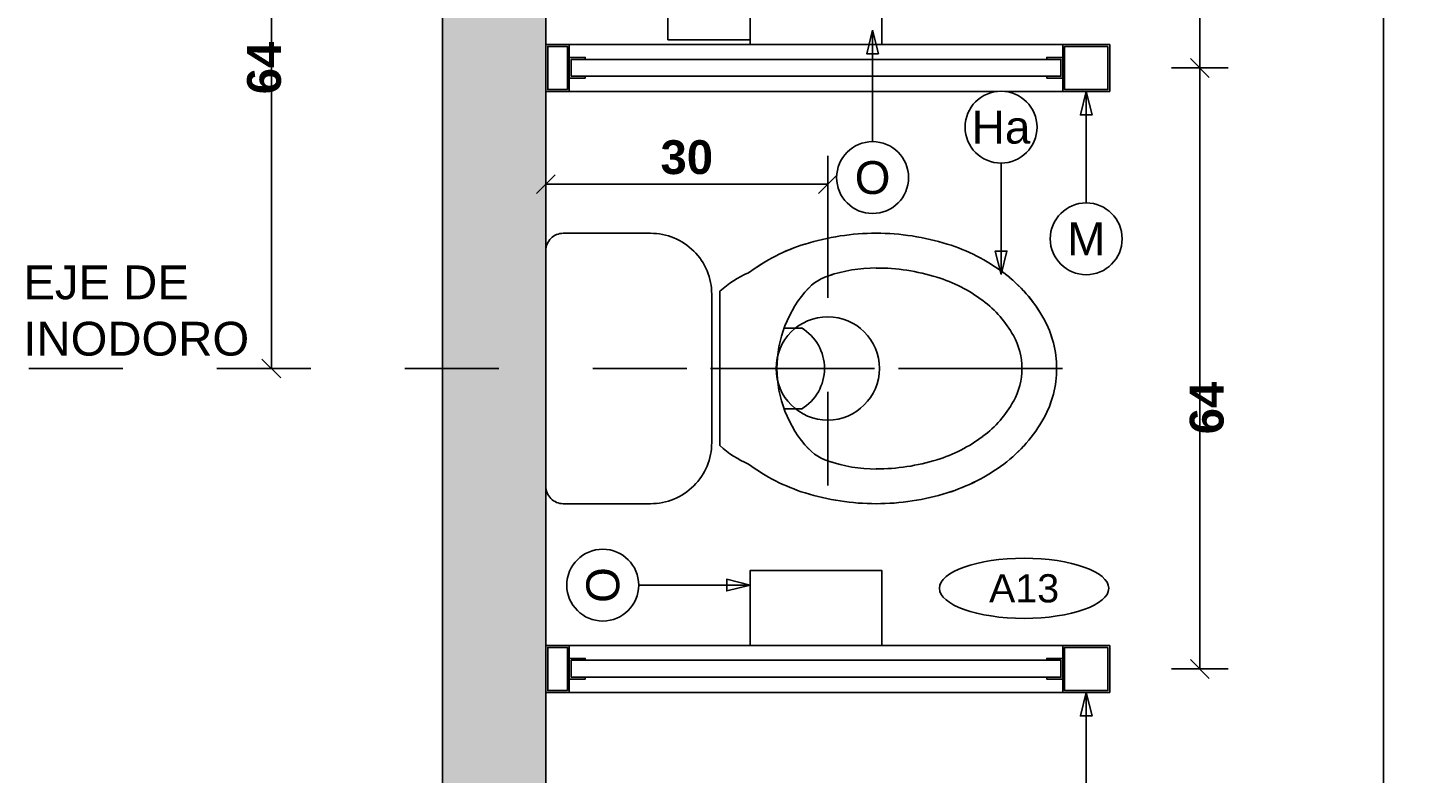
# Model space of a CAD drawing. Extents: x 1 to 126, y -14 to 17.
# Tile 20 of 132: x 24.64 to 26.129, y -0.457 to 0.336. Entities that reach past the tile are written whole.
import ezdxf
from ezdxf.enums import TextEntityAlignment as Align

# ---------------------------------------------------------------- set-up
doc = ezdxf.new("R2010")
doc.units = 0
doc.set_wipeout_variables(frame=1)
doc.header["$PDMODE"] = 3
doc.linetypes.add('DASHDOT', pattern=[1, 0.5, -0.25, 0, -0.25])
for name, color, linetype in [('A-ALBA-2', 2, 'Continuous'), ('A-ALBA-3', 3, 'Continuous'), ('A-ANNO-PLANI @ 20', 1, 'Continuous'), ('A-ANNO-SIMB @ 20', 2, 'Continuous'), ('A-ANOT-COTA-ACUM', 1, 'Continuous'), ('A-ANOT-COTA-PARC', 1, 'Continuous'), ('A-ANOT-TTEC', 2, 'Continuous'), ('A-EQPM-FIJO', 1, 'Continuous'), ('A-MURO-HATC', 252, 'Continuous')]:
    doc.layers.add(name, color=color, linetype=linetype)
doc.layers.add('A-ALBA-4', color=2, linetype='Continuous', lineweight=25)
doc.styles.add('BIS-COTA', font='swissb.ttf')
doc.styles.add('BIS-COTA-ACUM', font='swissi.ttf', dxfattribs={"oblique": 20})
doc.styles.add('BIS-TXT', font='swiss.ttf')
doc.styles.add('E5-100', font='micross.ttf')
doc.dimstyles.new('BIS-COTA-ACUM', dxfattribs={"dimscale": 0.9, "dimtxt": 0.0016, "dimasz": 0.001, "dimexe": 0.0035, "dimexo": 0, "dimgap": 0.0005, "dimtad": 1, "dimdec": 1, "dimlfac": 100, "dimrnd": 1, "dimzin": 9, "dimdsep": 46, "dimtxsty": 'BIS-COTA-ACUM', "dimblk1": 'MARK1', "dimblk2": 'MARK2', "dimsah": 1, "dimcen": 0, "dimclrd": 1, "dimclre": 256, "dimclrt": 256, "dimaunit": 1, "dimadec": 0, "dimazin": 0, "dimtfac": 1, "dimtdec": 1, "dimtix": 1, "dimtmove": 2, "dimatfit": 3, "dimldrblk": 'MARK1', "dimfxl": 1, "dimtolj": 1, "dimarcsym": 1})
doc.dimstyles.new('BIS-COTA-PARC', dxfattribs={"dimscale": 0, "dimtxt": 0.0018, "dimasz": 0.001, "dimexe": 0.0015, "dimexo": 0, "dimgap": 0.0005, "dimtad": 1, "dimdec": 0, "dimlfac": 100, "dimzin": 9, "dimdsep": 46, "dimtxsty": 'BIS-COTA', "dimblk": 'OBLIQUE', "dimcen": 2.5, "dimclrd": 256, "dimclre": 251, "dimclrt": 2, "dimadec": 1, "dimazin": 2, "dimtfac": 1, "dimtdec": 0, "dimtix": 1, "dimtmove": 2, "dimatfit": 3, "dimldrblk": 'DOT', "dimfxl": 0.0015, "dimfxlon": 1, "dimtolj": 1, "dimtzin": 0, "dimarcsym": 0})

# ---------------------------------------------------------------- blocks, each defined once
blk = doc.blocks.new('BIS-IBB2-PL')
for p, q in [((-0.0431, -0.2536), (-0.0431, -0.2722)), ((0.0431, -0.2536), (0.0431, -0.2722))]:
    blk.add_line(p, q)
blk.add_lwpolyline([(-0.1018, -0.2157, 0.085783), (-0.1325, -0.2758, 0.075445), (-0.144, -0.3515, 0.075445), (-0.1325, -0.4272, 0.085783), (-0.1018, -0.4872, 0.10607), (-0.0528, -0.5299, 0.126822), (0, -0.5435, 0.126822), (0.0528, -0.5299, 0.10607), (0.1018, -0.4872, 0.085783), (0.1325, -0.4272, 0.075445), (0.144, -0.3515, 0.075445), (0.1325, -0.2758, 0.085783), (0.1018, -0.2157, 0.084737), (0.0822, -0.1852), (0, -0.1852), (-0.0822, -0.1852, 0.084737), (-0.1018, -0.2157)], format="xyb")
for centre, radius, start, end in [((0.0566, -0.3345), 0.198, 143.1301, 162.7421), ((0, -0.3715), 0.1256, 46.8592, 133.1408), ((0.1112, -0.3515), 0.2552, 162.7421, 180), ((-0.05, -0.3163), 0.0511, 129.6369, 166.8611), ((0, -0.2461), 0.0504, 211.0989, 328.9011), ((0.05, -0.3163), 0.0511, 13.1389, 50.3631), ((-0.1112, -0.3515), 0.2552, 0, 17.2579), ((0.0504, -0.3515), 0.1575, 161.1605, 179.9821), ((-0.0504, -0.3515), 0.1575, 0.0179, 18.8342), ((0.1112, -0.3515), 0.2552, 180, 197.2579), ((0.1112, -0.3515), 0.2182, 180, 197.2579), ((-0.1112, -0.3515), 0.2182, 342.7421, 0), ((-0.1112, -0.3515), 0.2552, 342.7421, 360), ((0.0566, -0.3684), 0.1611, 197.2579, 216.8699), ((-0.0566, -0.3684), 0.1611, 323.1301, 342.7421), ((0.0566, -0.3684), 0.198, 197.2579, 216.8699), ((-0.0566, -0.3684), 0.198, 323.1301, 342.7421), ((0.022, -0.3944), 0.1178, 216.8699, 241.0888), ((-0.022, -0.3944), 0.1178, 298.9112, 323.1301), ((0.022, -0.3944), 0.1548, 216.8699, 241.0888), ((-0.022, -0.3944), 0.1548, 298.9112, 323.1301), ((0, -0.4342), 0.0724, 241.0888, 270), ((0, -0.4342), 0.0724, 270, 298.9112), ((0, -0.4342), 0.1093, 241.0888, 270), ((0, -0.4342), 0.1093, 270, 298.9112)]:
    blk.add_arc(centre, radius, start, end)
blk.add_wipeout([(-0.1439, -0.0169), (-0.1437, -0.0152), (-0.1433, -0.0135), (-0.1427, -0.0119), (-0.1421, -0.0103), (-0.1412, -0.0088), (-0.1402, -0.0074), (-0.1391, -0.0061), (-0.1379, -0.0048), (-0.1366, -0.0038), (-0.1352, -0.0028), (-0.1337, -0.0019), (-0.1321, -0.0013), (-0.1305, -0.0007), (-0.1288, -0.0003), (-0.1271, -0.0001), (-0.1254, 0), (0.1254, 0), (0.1271, -0.0001), (0.1288, -0.0003), (0.1305, -0.0007), (0.1321, -0.0013), (0.1337, -0.0019), (0.1352, -0.0028), (0.1366, -0.0038), (0.1379, -0.0048), (0.1391, -0.0061), (0.1402, -0.0074), (0.1412, -0.0088), (0.1421, -0.0103), (0.1427, -0.0119), (0.1433, -0.0135), (0.1437, -0.0152), (0.1439, -0.0169), (0.144, -0.0186), (0.144, -0.1115), (0.1437, -0.1175), (0.1429, -0.1234), (0.1415, -0.1293), (0.1396, -0.135), (0.1372, -0.1405), (0.1343, -0.1457), (0.1309, -0.1507), (0.127, -0.1553), (0.1228, -0.1595), (0.1182, -0.1634), (0.1132, -0.1668), (0.108, -0.1697), (0.1025, -0.1721), (0.0968, -0.174), (0.0909, -0.1754), (0.085, -0.1762), (0.079, -0.1765), (-0.079, -0.1765), (-0.085, -0.1762), (-0.0909, -0.1754), (-0.0968, -0.174), (-0.1025, -0.1721), (-0.108, -0.1697), (-0.1132, -0.1668), (-0.1182, -0.1634), (-0.1228, -0.1595), (-0.127, -0.1553), (-0.1309, -0.1507), (-0.1343, -0.1457), (-0.1372, -0.1405), (-0.1396, -0.135), (-0.1415, -0.1293), (-0.1429, -0.1234), (-0.1437, -0.1175), (-0.144, -0.1115), (-0.144, -0.0186)])
blk.add_lwpolyline([(-0.144, -0.0186), (-0.144, -0.1115, 0.414214), (-0.079, -0.1765), (0.079, -0.1765, 0.414214), (0.144, -0.1115), (0.144, -0.0186, 0.414214), (0.1254, 0), (-0.1254, 0, 0.414214)], format="xyb", close=True)
blk = doc.blocks.new('BIS-TOMA-AGUA')
at = {"linetype": 'DASHDOT', "ltscale": 0.03}
for p, q in [((0, -0.03984), (0, 0.03984)), ((-0.03984, 0), (0.03984, 0))]:
    blk.add_line(p, q, dxfattribs=at)
blk.add_circle((0, 0), 0.0125)
blk = doc.blocks.new('_Oblique')
at = {"color": 0, "lineweight": -2}
blk.add_line((-0.5, -0.5), (0.5, 0.5), dxfattribs=at)
blk = doc.blocks.new('*D276')
at = {"layer": 'A-ANOT-COTA-PARC', "color": 251, "lineweight": -2, "transparency": 16777216}
for p, q in [((26.112, 1.5735), (26.052, 1.5735)), ((26.112, -2.3265), (26.052, -2.3265))]:
    blk.add_line(p, q, dxfattribs=at)
at = {"layer": 'A-ANOT-COTA-PARC', "lineweight": -2, "transparency": 16777216}
blk.add_line((26.082, 1.5735), (26.082, -2.3265), dxfattribs=at)
at = {"layer": 'Defpoints', "color": 0, "transparency": 16777216}
for p in [(26.1367, 1.5735), (26.082, -2.3265), (26.2117, -2.3265)]:
    blk.add_point(p, dxfattribs=at)
at = {"layer": 'A-ANOT-COTA-PARC', "lineweight": -2, "transparency": 16777216, "xscale": 0.02, "yscale": 0.02, "zscale": 0.02}
for p, rotation in [((26.082, 1.5735), 90), ((26.082, -2.3265), 270)]:
    blk.add_blockref('_Oblique', p, dxfattribs=dict(at, rotation=rotation))
at = {"layer": 'A-ANOT-COTA-PARC', "color": 2, "transparency": 16777216, "insert": (26.0168, -0.6191), "char_height": 0.036, "attachment_point": 5, "rotation": 90, "style": 'BIS-COTA'}
blk.add_mtext('\\A1;390', dxfattribs=at)
blk = doc.blocks.new('_Dot')
at = {"color": 0, "linetype": 'ByBlock', "lineweight": -2}
blk.add_line((-0.5, 0), (-1, 0), dxfattribs=at)
at = {"color": 0, "linetype": 'ByBlock', "const_width": 0.5}
blk.add_lwpolyline([(-0.25, 0, 1), (0.25, 0, 1)], format="xyb", close=True, dxfattribs=at)
blk = doc.blocks.new('CCA-PLANI1')
blk.add_wipeout([(0.225, 0), (0.2186, -0.0189), (0.2045, -0.0333), (0.1875, -0.0442), (0.1691, -0.0528), (0.15, -0.0596), (0.1305, -0.0652), (0.1108, -0.0696), (0.0908, -0.0732), (0.0708, -0.0759), (0.0506, -0.078), (0.0304, -0.0793), (0.0101, -0.0799), (-0.0101, -0.0799), (-0.0304, -0.0793), (-0.0506, -0.078), (-0.0708, -0.0759), (-0.0908, -0.0732), (-0.1108, -0.0696), (-0.1305, -0.0652), (-0.15, -0.0596), (-0.1691, -0.0528), (-0.1875, -0.0442), (-0.2045, -0.0333), (-0.2186, -0.0189), (-0.225, 0), (-0.2186, 0.0189), (-0.2045, 0.0333), (-0.1875, 0.0442), (-0.1691, 0.0528), (-0.15, 0.0596), (-0.1305, 0.0652), (-0.1108, 0.0696), (-0.0908, 0.0732), (-0.0708, 0.0759), (-0.0506, 0.078), (-0.0304, 0.0793), (-0.0101, 0.0799), (0.0101, 0.0799), (0.0304, 0.0793), (0.0506, 0.078), (0.0708, 0.0759), (0.0908, 0.0732), (0.1108, 0.0696), (0.1305, 0.0652), (0.15, 0.0596), (0.1691, 0.0528), (0.1875, 0.0442), (0.2045, 0.0333), (0.2186, 0.0189)])
blk.add_ellipse((0, 0), major_axis=(-0.225, 0), ratio=0.355556, start_param=-3.141592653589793, end_param=3.141592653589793)
at = {"color": 2, "style": 'E5-100'}
blk.add_attdef('TIPO', text='', height=0.075, rotation=360, dxfattribs=at).set_placement((0, 0), align=Align.MIDDLE_CENTER)
blk = doc.blocks.new('a13 p')
blk.add_wipeout([(-0.025, 0), (0.025, 0), (0.025, 0.6), (-0.025, 0.6)])
for p, q in [((-0.025, 0.025), (-0.025, 0.55)), ((0.025, 0.025), (0.025, 0.55))]:
    blk.add_line(p, q)
for points in [[(0.025, 0.6), (0.025, 0.55), (-0.025, 0.55), (-0.025, 0.6)], [(0.023, 0.598), (0.023, 0.552), (-0.023, 0.552), (-0.023, 0.598)], [(0.0092, 0.548), (0.0092, 0.027), (-0.0088, 0.027), (-0.0088, 0.548)], [(-0.025, 0.025), (0.025, 0.025), (0.025, 0), (-0.025, 0)], [(-0.023, 0.023), (0.023, 0.023), (0.023, 0.002), (-0.023, 0.002)]]:
    blk.add_lwpolyline(points, close=True)
for points in [[(0.0092, 0.533), (0.0092, 0.548), (-0.0088, 0.548), (-0.0088, 0.533), (-0.0108, 0.533), (-0.0108, 0.55), (0.0112, 0.55), (0.0112, 0.533), (0.0092, 0.533)], [(0.0092, 0.042), (0.0092, 0.027), (-0.0088, 0.027), (-0.0088, 0.042), (-0.0108, 0.042), (-0.0108, 0.025), (0.0112, 0.025), (0.0112, 0.042), (0.0092, 0.042)]]:
    blk.add_lwpolyline(points)
blk = doc.blocks.new('*U55')
blk.add_lwpolyline([(0, -0.007846), (-0.000312, -0.006596), (0.000313, -0.006596)], close=True)
blk.add_wipeout([(0, -0.001913), (0.000299, -0.00189), (0.000591, -0.00182), (0.000869, -0.001705), (0.001125, -0.001548), (0.001353, -0.001353), (0.001548, -0.001125), (0.001705, -0.000869), (0.00182, -0.000591), (0.00189, -0.000299), (0.001913, 0), (0.00189, 0.000299), (0.00182, 0.000591), (0.001705, 0.000869), (0.001548, 0.001125), (0.001353, 0.001353), (0.001125, 0.001548), (0.000869, 0.001705), (0.000591, 0.00182), (0.000299, 0.00189), (0, 0.001913), (-0.000299, 0.00189), (-0.000591, 0.00182), (-0.000869, 0.001705), (-0.001125, 0.001548), (-0.001353, 0.001353), (-0.001548, 0.001125), (-0.001705, 0.000869), (-0.00182, 0.000591), (-0.00189, 0.000299), (-0.001913, 0), (-0.00189, -0.000299), (-0.00182, -0.000591), (-0.001705, -0.000869), (-0.001548, -0.001125), (-0.001353, -0.001353), (-0.001125, -0.001548), (-0.000869, -0.001705), (-0.000591, -0.00182), (-0.000299, -0.00189)])
at = {"linetype": 'Continuous'}
blk.add_line((0, -0.007846), (0, -0.001913), dxfattribs=at)
blk.add_circle((0, 0), 0.001913)
at = {"color": 1, "linetype": 'Continuous', "style": 'E5-100'}
blk.add_attdef('LETRA', text='', height=0.00175, dxfattribs=at).set_placement((0, 0), align=Align.MIDDLE_CENTER)
blk = doc.blocks.new('BIS-ROLL-PL')
blk.add_wipeout([(-0.07, 0), (-0.07, -0.08), (0.07, -0.08), (0.07, 0)])
h = blk.add_hatch(color=254)
h.dxf.hatch_style = 1
h.paths.add_polyline_path([(-0.07, 0), (-0.07, -0.08), (0.07, -0.08), (0.07, 0)])
h.paths.add_polyline_path([(-0.07, 0), (-0.07, -0.08), (0.07, -0.08), (0.07, 0)])
blk.add_lwpolyline([(-0.07, 0), (-0.07, -0.08), (0.07, -0.08), (0.07, 0)], close=True)
blk = doc.blocks.new('*D202')
at = {"layer": 'A-ANOT-COTA-PARC', "color": 251, "lineweight": -2, "transparency": 16777216}
for p, q in [((24.9287, 0.6135), (24.8687, 0.6135)), ((24.9287, -0.0265), (24.8687, -0.0265))]:
    blk.add_line(p, q, dxfattribs=at)
at = {"layer": 'A-ANOT-COTA-PARC', "lineweight": -2, "transparency": 16777216}
blk.add_line((24.8987, 0.6135), (24.8987, -0.0265), dxfattribs=at)
at = {"layer": 'Defpoints', "color": 0, "transparency": 16777216}
for p in [(25.8101, 0.6135), (24.8987, -0.0265), (25.8153, -0.0265)]:
    blk.add_point(p, dxfattribs=at)
at = {"layer": 'A-ANOT-COTA-PARC', "lineweight": -2, "transparency": 16777216, "xscale": 0.02, "yscale": 0.02, "zscale": 0.02}
for p, rotation in [((24.8987, 0.6135), 90), ((24.8987, -0.0265), 270)]:
    blk.add_blockref('_Oblique', p, dxfattribs=dict(at, rotation=rotation))
at = {"layer": 'A-ANOT-COTA-PARC', "color": 2, "transparency": 16777216, "insert": (24.8911, 0.2935), "char_height": 0.036, "attachment_point": 5, "rotation": 90, "style": 'BIS-COTA'}
blk.add_mtext('\\A1;64', dxfattribs=at)
blk = doc.blocks.new('*D206')
at = {"layer": 'A-ANOT-COTA-ACUM', "lineweight": -2, "transparency": 16777216}
for p, q in [((25.4435, -1.5251), (25.4435, -1.3966)), ((25.3907, -1.5365), (25.4435, -1.5251)), ((25.3907, -1.5765), (25.3907, -1.5365))]:
    blk.add_line(p, q, dxfattribs=at)
at = {"layer": 'Defpoints', "color": 0, "transparency": 16777216}
for p in [(27.1907, 1.5735), (25.4435, -1.4851), (25.3907, -1.5765)]:
    blk.add_point(p, dxfattribs=at)
at = {"layer": 'A-ANOT-COTA-ACUM', "transparency": 16777216, "insert": (25.4171, -1.4358), "char_height": 0.032, "attachment_point": 5, "rotation": 90, "style": 'BIS-COTA-ACUM'}
blk.add_mtext('\\A1;180', dxfattribs=at)
blk = doc.blocks.new('MARK1')
at = {"color": 0}
for p, q in [((1, 0), (-1, 0)), ((0, 1.5), (0, -1.5))]:
    blk.add_line(p, q, dxfattribs=at)
blk.add_lwpolyline([(0.5, 0.5), (-0.5, -0.5)], dxfattribs=at)
blk = doc.blocks.new('MARK2')
at = {"color": 0}
for p, q in [((1, 0), (-1, 0)), ((0, 1.5), (0, -1.5))]:
    blk.add_line(p, q, dxfattribs=at)
blk.add_lwpolyline([(0.5, 0.5), (-0.5, -0.5)], dxfattribs=at)
blk = doc.blocks.new('*D207')
at = {"layer": 'A-ANOT-COTA-ACUM', "lineweight": -2, "transparency": 16777216}
for p, q in [((25.3907, -1.5765), (25.4307, -1.5765)), ((25.4307, -1.5765), (25.4439, -1.6289)), ((25.4439, -1.6289), (25.5767, -1.6289))]:
    blk.add_line(p, q, dxfattribs=at)
at = {"layer": 'Defpoints', "color": 0, "transparency": 16777216}
for p in [(27.1907, 1.5735), (25.3907, -1.5765), (25.4839, -1.6289)]:
    blk.add_point(p, dxfattribs=at)
at = {"layer": 'A-ANOT-COTA-ACUM', "transparency": 16777216, "insert": (25.5353, -1.6025), "char_height": 0.032, "attachment_point": 5, "style": 'BIS-COTA-ACUM'}
blk.add_mtext('\\A1;315', dxfattribs=at)
blk = doc.blocks.new('*D214')
at = {"layer": 'A-ANOT-COTA-PARC', "color": 251, "lineweight": -2, "transparency": 16777216}
for p, q in [((25.8566, 0.9335), (25.9166, 0.9335)), ((25.8566, 0.2935), (25.9166, 0.2935))]:
    blk.add_line(p, q, dxfattribs=at)
at = {"layer": 'A-ANOT-COTA-PARC', "lineweight": -2, "transparency": 16777216}
blk.add_line((25.8866, 0.9335), (25.8866, 0.2935), dxfattribs=at)
at = {"layer": 'Defpoints', "color": 0, "transparency": 16777216}
for p in [(25.1907, 0.9335), (25.1907, 0.2935), (25.8866, 0.2935)]:
    blk.add_point(p, dxfattribs=at)
at = {"layer": 'A-ANOT-COTA-PARC', "lineweight": -2, "transparency": 16777216, "xscale": 0.02, "yscale": 0.02, "zscale": 0.02}
for p, rotation in [((25.8866, 0.9335), 90.0000000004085), ((25.8866, 0.2935), 270.0000000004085)]:
    blk.add_blockref('_Oblique', p, dxfattribs=dict(at, rotation=rotation))
at = {"layer": 'A-ANOT-COTA-PARC', "color": 2, "transparency": 16777216, "insert": (25.896, 0.556), "char_height": 0.036, "attachment_point": 5, "rotation": 90, "style": 'BIS-COTA'}
blk.add_mtext('\\A1;64', dxfattribs=at)
blk = doc.blocks.new('*D215')
at = {"layer": 'A-ANOT-COTA-PARC', "color": 251, "lineweight": -2, "transparency": 16777216}
for p, q in [((25.8566, 0.2935), (25.9166, 0.2935)), ((25.8566, -0.3465), (25.9166, -0.3465))]:
    blk.add_line(p, q, dxfattribs=at)
at = {"layer": 'A-ANOT-COTA-PARC', "lineweight": -2, "transparency": 16777216}
blk.add_line((25.8866, 0.2935), (25.8866, -0.3465), dxfattribs=at)
at = {"layer": 'Defpoints', "color": 0, "transparency": 16777216}
for p in [(25.1907, 0.2935), (25.1907, -0.3465), (25.8866, -0.3465)]:
    blk.add_point(p, dxfattribs=at)
at = {"layer": 'A-ANOT-COTA-PARC', "lineweight": -2, "transparency": 16777216, "xscale": 0.02, "yscale": 0.02, "zscale": 0.02}
for p, rotation in [((25.8866, 0.2935), 90.0000000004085), ((25.8866, -0.3465), 270.0000000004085)]:
    blk.add_blockref('_Oblique', p, dxfattribs=dict(at, rotation=rotation))
at = {"layer": 'A-ANOT-COTA-PARC', "color": 2, "transparency": 16777216, "insert": (25.8941, -0.0686), "char_height": 0.036, "attachment_point": 5, "rotation": 90, "style": 'BIS-COTA'}
blk.add_mtext('\\A1;64', dxfattribs=at)
blk = doc.blocks.new('*D216')
at = {"layer": 'A-ANOT-COTA-PARC', "color": 251, "lineweight": -2, "transparency": 16777216}
for p, q in [((25.1907, 0.1488), (25.1907, 0.1998)), ((25.4907, 0.1488), (25.4907, 0.1998))]:
    blk.add_line(p, q, dxfattribs=at)
at = {"layer": 'A-ANOT-COTA-PARC', "lineweight": -2, "transparency": 16777216}
blk.add_line((25.4907, 0.1698), (25.1907, 0.1698), dxfattribs=at)
at = {"layer": 'Defpoints', "color": 0, "transparency": 16777216}
for p in [(25.1907, 0.1698), (25.1907, 0.1488), (25.4907, 0.1488)]:
    blk.add_point(p, dxfattribs=at)
at = {"layer": 'A-ANOT-COTA-PARC', "lineweight": -2, "transparency": 16777216, "xscale": 0.02, "yscale": 0.02, "zscale": 0.02}
for p, rotation in [((25.1907, 0.1698), 179.9999999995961), ((25.4907, 0.1698), 359.9999999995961)]:
    blk.add_blockref('_Oblique', p, dxfattribs=dict(at, rotation=rotation))
at = {"layer": 'A-ANOT-COTA-PARC', "color": 2, "transparency": 16777216, "insert": (25.3407, 0.1983), "char_height": 0.036, "attachment_point": 5, "style": 'BIS-COTA'}
blk.add_mtext('\\A1;30', dxfattribs=at)
blk = doc.blocks.new('*U53')
blk.add_lwpolyline([(0, 0.007846), (0.000312, 0.006596), (-0.000313, 0.006596)], close=True)
blk.add_wipeout([(0, -0.001913), (0.000299, -0.00189), (0.000591, -0.00182), (0.000869, -0.001705), (0.001125, -0.001548), (0.001353, -0.001353), (0.001548, -0.001125), (0.001705, -0.000869), (0.00182, -0.000591), (0.00189, -0.000299), (0.001913, 0), (0.00189, 0.000299), (0.00182, 0.000591), (0.001705, 0.000869), (0.001548, 0.001125), (0.001353, 0.001353), (0.001125, 0.001548), (0.000869, 0.001705), (0.000591, 0.00182), (0.000299, 0.00189), (0, 0.001913), (-0.000299, 0.00189), (-0.000591, 0.00182), (-0.000869, 0.001705), (-0.001125, 0.001548), (-0.001353, 0.001353), (-0.001548, 0.001125), (-0.001705, 0.000869), (-0.00182, 0.000591), (-0.00189, 0.000299), (-0.001913, 0), (-0.00189, -0.000299), (-0.00182, -0.000591), (-0.001705, -0.000869), (-0.001548, -0.001125), (-0.001353, -0.001353), (-0.001125, -0.001548), (-0.000869, -0.001705), (-0.000591, -0.00182), (-0.000299, -0.00189)])
at = {"linetype": 'Continuous'}
blk.add_line((0, 0.007846), (0, 0.001913), dxfattribs=at)
blk.add_circle((0, 0), 0.001913)
at = {"color": 1, "linetype": 'Continuous', "style": 'E5-100'}
blk.add_attdef('LETRA', text='', height=0.00175, dxfattribs=at).set_placement((0, 0), align=Align.MIDDLE_CENTER)
blk = doc.blocks.new('*D317')
at = {"layer": 'A-ANOT-COTA-ACUM', "lineweight": -2, "transparency": 16777216}
blk.add_line((29.7641, 0.0762), (29.7641, -0.0622), dxfattribs=at)
at = {"layer": 'Defpoints', "color": 0, "transparency": 16777216}
for p in [(25.0807, 0.6885), (29.7641, 0.0762), (29.7641, 0.0063)]:
    blk.add_point(p, dxfattribs=at)
at = {"layer": 'A-ANOT-COTA-ACUM', "transparency": 16777216, "insert": (29.7906, -0.033), "char_height": 0.032, "attachment_point": 5, "rotation": 270, "style": 'BIS-COTA-ACUM'}
blk.add_mtext('\\A1;25', dxfattribs=at)
blk = doc.blocks.new('*D318')
at = {"layer": 'A-ANOT-COTA-ACUM', "lineweight": -2, "transparency": 16777216}
blk.add_line((29.8641, -0.1057), (29.8641, -0.2037), dxfattribs=at)
at = {"layer": 'Defpoints', "color": 0, "transparency": 16777216}
for p in [(25.0807, 0.6885), (29.8641, -0.1057, -0.0001), (29.8641, -0.1353, -0.0001)]:
    blk.add_point(p, dxfattribs=at)
at = {"layer": 'A-ANOT-COTA-ACUM', "transparency": 16777216, "insert": (29.8906, -0.1745), "char_height": 0.032, "attachment_point": 5, "rotation": 270, "style": 'BIS-COTA-ACUM'}
blk.add_mtext('\\A1;35', dxfattribs=at)
blk = doc.blocks.new('*D321')
at = {"layer": 'A-ANOT-COTA-ACUM', "lineweight": -2, "transparency": 16777216}
blk.add_line((25.5657, -4.4939), (25.4213, -4.4939), dxfattribs=at)
at = {"layer": 'Defpoints', "color": 0, "transparency": 16777216}
for p in [(27.3007, 1.8885), (25.4905, -4.4939), (25.5657, -4.4939)]:
    blk.add_point(p, dxfattribs=at)
at = {"layer": 'A-ANOT-COTA-ACUM', "transparency": 16777216, "insert": (25.4509, -4.5204), "char_height": 0.032, "attachment_point": 5, "rotation": 180, "style": 'BIS-COTA-ACUM'}
blk.add_mtext('\\A1;40', dxfattribs=at)

msp = doc.modelspace()

# ---------------------------------------------------------------- hatches: boundary and pattern name
at = {"layer": 'A-MURO-HATC'}
h = msp.add_hatch(color=256, dxfattribs=at)
h.dxf.hatch_style = 1
h.paths.add_polyline_path([(27.3007, 1.8885), (27.3007, -0.5165), (27.1907, -0.5165), (27.1907, 1.5735), (25.1907, 1.5735), (25.1907, -0.5165), (25.0807, -0.5165), (25.0807, 1.8885)])

# ---------------------------------------------------------------- linework, layer by layer
at = {"layer": 'A-ALBA-4'}
msp.add_lwpolyline([(27.3007, 1.8885), (27.3007, -0.5165), (27.1907, -0.5165), (27.1907, 1.5735), (25.1907, 1.5735), (25.1907, -0.5165), (25.0807, -0.5165), (25.0807, 1.8885)], close=True, dxfattribs=at)

# ---------------------------------------------------------------- texts
at = {"layer": 'A-ANOT-TTEC', "insert": (24.6348, -0.0133), "char_height": 0.036, "attachment_point": 7, "style": 'BIS-TXT'}
msp.add_mtext_dynamic_manual_height_columns('EJE DE \\PINODORO', width=0.605992, gutter_width=0.025, heights=[0], dxfattribs=at)

# ---------------------------------------------------------------- dimensions: what is measured, and where the dimension line sits
at = {"layer": 'A-ANOT-COTA-PARC'}
dim = msp.add_linear_dim(base=(26.082, -2.3265), p1=(26.1367, 1.5735), p2=(26.2117, -2.3265), angle=90, dimstyle='BIS-COTA-PARC', override={"dimscale": 0, "dimtix": 1, "dimtofl": 1, "dimtmove": 2, "dimatfit": 3}, dxfattribs=at)
dim.commit()
dim.dimension.update_dxf_attribs({"geometry": '*D276', "text_midpoint": (26.0454, -0.6191), "dimtype": 160})
dim = msp.add_linear_dim(base=(25.1907, 0.1698), p1=(25.4907, 0.1488), p2=(25.1907, 0.1488), angle=180, dimstyle='BIS-COTA-PARC', override={"dimscale": 0, "dimtix": 1, "dimtofl": 1, "dimtmove": 2, "dimatfit": 3}, dxfattribs=at)
dim.commit()
dim.dimension.update_dxf_attribs({"geometry": '*D216', "text_midpoint": (25.3407, 0.1983)})

# ---------------------------------------------------------------- next in the draw order: block references
at = {"layer": 'A-ANNO-PLANI @ 20'}
ref = msp.add_blockref('CCA-PLANI1', (25.6996, -0.2606), dxfattribs=dict(at, xscale=-0.400175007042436, yscale=0.400175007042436, zscale=0.400175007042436, rotation=359.9999999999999))
ref.add_attrib('TIPO', 'A13', dxfattribs={"layer": '0', "color": 2, "height": 0.03001, "rotation": 180, "style": 'E5-100', "text_generation_flag": 6}).set_placement((25.6996, -0.2606), align=Align.MIDDLE_CENTER)
at = {"layer": 'A-EQPM-FIJO', "xscale": -1}
for name, p, rotation in [('BIS-IBB2-PL', (25.1907, -0.0265), 89.99999999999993), ('a13 p', (25.1907, -0.3465), 269.9999999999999)]:
    msp.add_blockref(name, p, dxfattribs=dict(at, rotation=rotation))

# ---------------------------------------------------------------- next in the draw order: wipeouts: each hides what was drawn before it
msp.add_wipeout([(25.4607, 0.4635), (25.4607, 0.3235), (25.3207, 0.3235), (25.3207, 0.4635)])

# ---------------------------------------------------------------- next in the draw order: linework, layer by layer
at = {"layer": 'A-ALBA-2', "linetype": 'DASHDOT', "ltscale": 0.1}
msp.add_line((24.6406, -0.0265), (25.8153, -0.0265), dxfattribs=at)

# ---------------------------------------------------------------- next in the draw order: block references
at = {"layer": 'A-ALBA-3', "xscale": -4.399999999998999, "yscale": 4.399999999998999, "zscale": 4.399999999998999, "rotation": 89.99999999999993}
msp.add_blockref('BIS-TOMA-AGUA', (25.4907, -0.0265), dxfattribs=at)
at = {"layer": 'A-EQPM-FIJO', "xscale": -1}
for name, p, rotation in [('a13 p', (25.1907, 0.2935), 269.9999999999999), ('BIS-ROLL-PL', (25.4782, -0.3215), 180)]:
    msp.add_blockref(name, p, dxfattribs=dict(at, rotation=rotation))

# ---------------------------------------------------------------- next in the draw order: linework, layer by layer
at = {"layer": 'A-ALBA-2'}
msp.add_lwpolyline([(25.4607, 0.4635), (25.4607, 0.3235), (25.3207, 0.3235), (25.3207, 0.4635)], close=True, dxfattribs=at)

# ---------------------------------------------------------------- next in the draw order: block references
at = {"layer": 'A-ANNO-SIMB @ 20', "linetype": 'Continuous'}
ref = msp.add_blockref('*U55', (25.6751, 0.2305), dxfattribs=dict(at, xscale=-20, yscale=20, zscale=20, rotation=359.9999999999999))
ref.add_attrib('LETRA', 'Ha', dxfattribs={"layer": '0', "color": 1, "linetype": 'Continuous', "height": 0.035, "rotation": 360, "style": 'E5-100'}).set_placement((25.6751, 0.2305), align=Align.MIDDLE_CENTER)
ref = msp.add_blockref('*U55', (25.2513, -0.2572), dxfattribs=dict(at, xscale=-20, yscale=20, zscale=20, rotation=89.99999999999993))
ref.add_attrib('LETRA', 'O', dxfattribs={"layer": '0', "color": 1, "linetype": 'Continuous', "height": 0.035, "rotation": 270, "style": 'E5-100'}).set_placement((25.2513, -0.2572), align=Align.MIDDLE_CENTER)

# ---------------------------------------------------------------- next in the draw order: dimensions: what is measured, and where the dimension line sits
at = {"layer": 'A-ANOT-COTA-PARC'}
dim = msp.add_linear_dim(base=(25.8866, 0.2935), p1=(25.1907, 0.9335), p2=(25.1907, 0.2935), angle=90, dimstyle='BIS-COTA-PARC', override={"dimscale": 0, "dimtix": 1, "dimtofl": 1, "dimtmove": 2, "dimatfit": 3}, dxfattribs=at)
dim.commit()
dim.dimension.update_dxf_attribs({"geometry": '*D214', "text_midpoint": (25.9245, 0.556), "dimtype": 160})

# ---------------------------------------------------------------- next in the draw order: dimensions: what is measured, and where the dimension line sits
at = {"layer": 'A-ANOT-COTA-ACUM'}
for offset, dtype, picture, middle in [((0.0528, 0.0914), 1, '*D206', (25.4171, -1.4358)), ((0.0932, -0.0525), 0, '*D207', (25.5353, -1.6025))]:
    dim = msp.add_ordinate_dim(feature_location=(25.3907, -1.5765), offset=offset, dtype=dtype, origin=(27.1907, 1.5735), dimstyle='BIS-COTA-ACUM', override={"dimscale": 0, "dimtix": 1, "dimtofl": 1, "dimtmove": 2, "dimatfit": 3}, dxfattribs=at)
    dim.commit()
    dim.dimension.update_dxf_attribs({"geometry": picture, "text_midpoint": middle})
at = {"layer": 'A-ANOT-COTA-PARC'}
for base, p1, p2, angle, picture, middle in [((24.8987, -0.0265), (25.8101, 0.6135), (25.8153, -0.0265), 270, '*D202', (24.8626, 0.2935)), ((25.8866, -0.3465), (25.1907, 0.2935), (25.1907, -0.3465), 90, '*D215', (25.9226, -0.0686))]:
    dim = msp.add_linear_dim(base=base, p1=p1, p2=p2, angle=angle, dimstyle='BIS-COTA-PARC', override={"dimscale": 0, "dimtix": 1, "dimtofl": 1, "dimtmove": 2, "dimatfit": 3}, dxfattribs=at)
    dim.commit()
    dim.dimension.update_dxf_attribs({"geometry": picture, "text_midpoint": middle, "dimtype": 160})

# ---------------------------------------------------------------- next in the draw order: block references
at = {"layer": 'A-ANNO-SIMB @ 20', "linetype": 'Continuous'}
ref = msp.add_blockref('*U53', (25.7657, 0.1116), dxfattribs=dict(at, xscale=-20, yscale=20, zscale=20, rotation=359.9999999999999))
ref.add_attrib('LETRA', 'M', dxfattribs={"layer": '0', "color": 1, "linetype": 'Continuous', "height": 0.035, "rotation": 360, "style": 'E5-100'}).set_placement((25.7657, 0.1116), align=Align.MIDDLE_CENTER)
ref = msp.add_blockref('*U53', (25.7657, -0.5284), dxfattribs=dict(at, xscale=-20, yscale=20, zscale=20, rotation=359.9999999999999))
ref.add_attrib('LETRA', 'M', dxfattribs={"layer": '0', "color": 1, "linetype": 'Continuous', "height": 0.035, "rotation": 360, "style": 'E5-100'}).set_placement((25.7657, -0.5284), align=Align.MIDDLE_CENTER)
at = {"layer": 'A-EQPM-FIJO', "xscale": -1, "rotation": 180}
msp.add_blockref('BIS-ROLL-PL', (25.4782, 0.3185), dxfattribs=at)

# ---------------------------------------------------------------- next in the draw order: block references
at = {"layer": 'A-ANNO-SIMB @ 20', "linetype": 'Continuous'}
ref = msp.add_blockref('*U55', (25.5384, 0.1768), dxfattribs=dict(at, xscale=-20, yscale=20, zscale=20, rotation=180))
ref.add_attrib('LETRA', 'O', dxfattribs={"layer": '0', "color": 1, "linetype": 'Continuous', "height": 0.035, "style": 'E5-100'}).set_placement((25.5384, 0.1768), align=Align.MIDDLE_CENTER)

# ---------------------------------------------------------------- next in the draw order: dimensions: what is measured, and where the dimension line sits
at = {"layer": 'A-ANOT-COTA-ACUM'}
for feature_location, offset, origin, text, picture, middle in [((25.5657, -4.4939), (-0.0752, 0), (27.3007, 1.8885), '40', '*D321', (25.4509, -4.5204)), ((29.7641, 0.0762), (0, -0.0699), (25.0807, 0.6885), '25', '*D317', (29.7906, -0.033)), ((29.8641, -0.1057, -0.0001), (0, -0.0296), (25.0807, 0.6885), '35', '*D318', (29.8906, -0.1745))]:
    dim = msp.add_ordinate_dim(feature_location=feature_location, offset=offset, dtype=0, origin=origin, text=text, dimstyle='BIS-COTA-ACUM', override={"dimscale": 0, "dimtix": 1, "dimtofl": 1, "dimtmove": 2, "dimatfit": 3}, dxfattribs=at)
    dim.commit()
    dim.dimension.update_dxf_attribs({"geometry": picture, "text_midpoint": middle})

doc.saveas('drawing.dxf')
